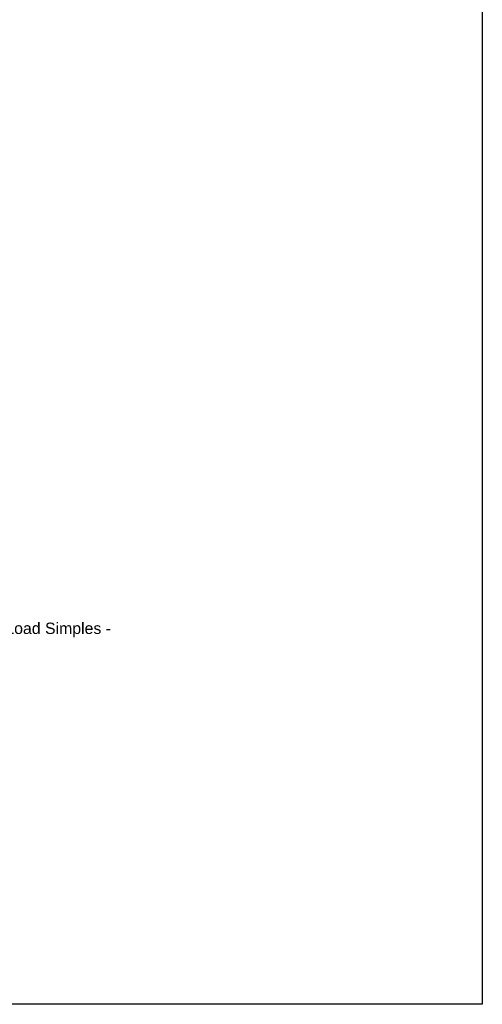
# Model space of a CAD drawing. Header units: metres. Extents: x 9 to 159, y -27 to 58.
# Tile 8 of 46: x 58 to 66, y -27 to -10. Entities that reach past the tile are written whole.
import ezdxf

# ---------------------------------------------------------------- set-up
doc = ezdxf.new("R2010")
doc.units = ezdxf.units.M
doc.layers.add('G-ANNO-SYMB', color=7, linetype='Continuous', lineweight=30)
doc.layers.add('M-EQPM-IDEN', color=7, linetype='Continuous', lineweight=30)
doc.styles.add('Arial_B', font='arial.ttf', dxfattribs={"height": 0.2})

msp = doc.modelspace()

# ---------------------------------------------------------------- linework, layer by layer
at = {"layer": 'G-ANNO-SYMB'}
for p, q in [((65.944, 7.612), (65.944, -27.139)), ((65.944, 7.612), (65.944, -27.139)), ((65.944, -27.139), (28.078, -27.139)), ((65.944, -27.139), (28.078, -27.139))]:
    msp.add_line(p, q, dxfattribs=at)

# ---------------------------------------------------------------- texts
at = {"layer": 'M-EQPM-IDEN', "insert": (54.299, -20.404), "char_height": 0.2, "width": 6.77426, "attachment_point": 1, "style": 'Arial_B'}
msp.add_mtext('Exaustor Centrifugo Limit-Load Simples -', dxfattribs=at)

doc.saveas('drawing.dxf')
